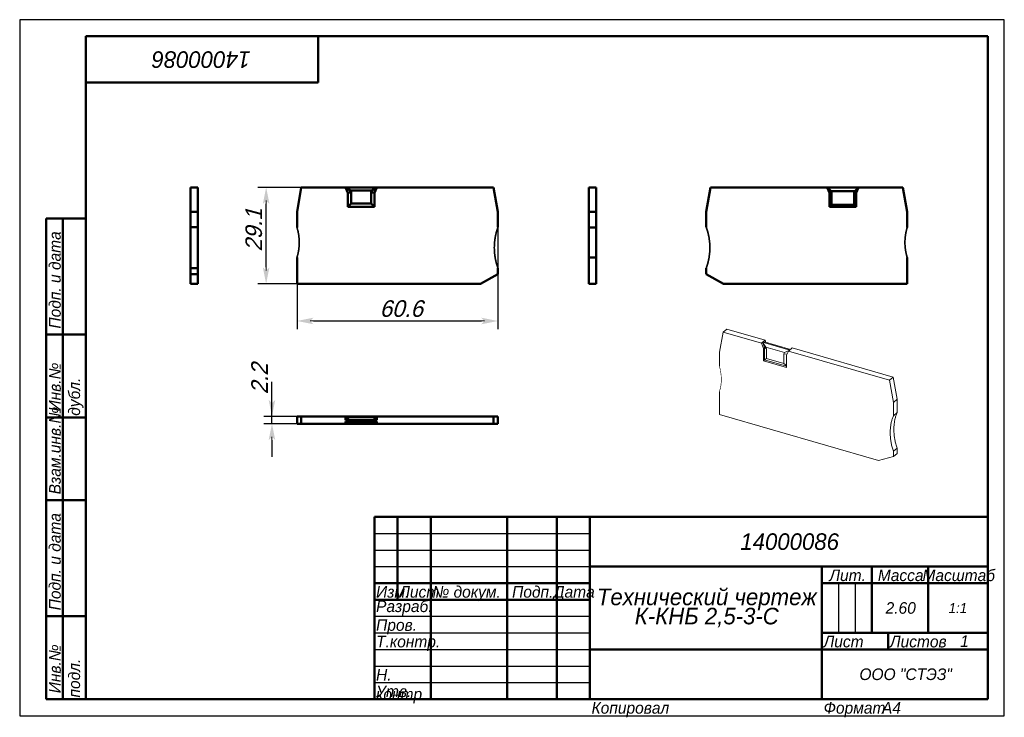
# Model space of a CAD drawing. Header units: millimetres. Extents: x 0 to 297, y 0 to 210.
import ezdxf

# ---------------------------------------------------------------- set-up
doc = ezdxf.new("R2010")
doc.units = ezdxf.units.MM
doc.styles.add('TextStyle_1', font='T-FLEX Type A.TTF', dxfattribs={"oblique": 15, "height": 5})
doc.dimstyles.new('DIM_ST_1', dxfattribs={"dimtxt": 5, "dimasz": 5, "dimexe": 2.5, "dimexo": 0, "dimtad": 1, "dimrnd": 0.01, "dimdsep": 46, "dimtxsty": 'TextStyle_1', "dimblk": 'Arrow_3_C7_Status', "dimcen": 0.09, "dimclrd": 7, "dimclre": 7, "dimclrt": 7, "dimazin": 0, "dimtfac": 1, "dimtdec": 0, "dimtmove": 0, "dimatfit": 0, "dimldrblk": 'NONE', "dimfxl": 1, "dimtvp": 1, "dimtolj": 1, "dimarcsym": 0})
doc.dimstyles.new('DIM_ST_2', dxfattribs={"dimtxt": 5, "dimasz": 5, "dimexe": 2.5, "dimexo": 0, "dimtad": 1, "dimrnd": 0.01, "dimdsep": 46, "dimtxsty": 'TextStyle_1', "dimblk": 'Arrow_3_C7_Status', "dimcen": 0.09, "dimclrd": 7, "dimclre": 7, "dimclrt": 7, "dimazin": 0, "dimtfac": 1, "dimtdec": 0, "dimtmove": 0, "dimatfit": 0, "dimldrblk": 'NONE', "dimfxl": 1, "dimtvp": 1, "dimtolj": 1, "dimarcsym": 0})

# ---------------------------------------------------------------- blocks, each defined once
blk = doc.blocks.new('Arrow_3_C7_Status')
at = {"color": 7, "lineweight": 0, "flags": 128}
blk.add_lwpolyline([(-1, 0), (-0.8, 0)], dxfattribs=at)
at = {"color": 7}
blk.add_solid([(-1, -0.2), (0, 0), (-0.8, 0), (-1, 0.2)], dxfattribs=at)
blk = doc.blocks.new('*D5')
at = {"color": 7, "lineweight": -2}
for p, q in [((144.25, 152.05), (144.25, 116.6)), ((83.65, 130.32), (83.65, 116.6)), ((88.65, 119.1), (139.25, 119.1))]:
    blk.add_line(p, q, dxfattribs=at)
at = {"layer": 'Defpoints', "color": 0}
for p in [(144.25, 152.05), (83.65, 130.32), (144.25, 119.1)]:
    blk.add_point(p, dxfattribs=at)
at = {"color": 7, "lineweight": -2, "xscale": 5, "yscale": 5, "zscale": 5}
for p, rotation in [((83.65, 119.1), 180), ((144.25, 119.1), 360)]:
    blk.add_blockref('Arrow_3_C7_Status', p, dxfattribs=dict(at, rotation=rotation))
blk = doc.blocks.new('_None')
blk = doc.blocks.new('*D6')
at = {"color": 7, "lineweight": -2}
for p, q in [((107.75, 159.42), (71.84, 159.42)), ((74.34, 135.32), (74.34, 154.42)), ((83.65, 130.32), (71.84, 130.32))]:
    blk.add_line(p, q, dxfattribs=at)
at = {"layer": 'Defpoints', "color": 0}
for p in [(74.34, 159.42), (107.75, 159.42), (83.65, 130.32)]:
    blk.add_point(p, dxfattribs=at)
at = {"color": 7, "lineweight": -2, "xscale": 5, "yscale": 5, "zscale": 5}
for p, rotation in [((74.34, 159.42), 90), ((74.34, 130.32), 270)]:
    blk.add_blockref('Arrow_3_C7_Status', p, dxfattribs=dict(at, rotation=rotation))
blk = doc.blocks.new('*D7')
at = {"color": 7, "lineweight": -2}
for p, q in [((76.1, 90.32), (76.1, 100.74)), ((76.1, 95.32), (76.1, 100.32)), ((84.95, 90.32), (73.6, 90.32)), ((76.1, 88.12), (76.1, 90.32)), ((84.95, 88.12), (73.6, 88.12)), ((76.1, 83.12), (76.1, 78.12))]:
    blk.add_line(p, q, dxfattribs=at)
at = {"layer": 'Defpoints', "color": 0}
for p in [(76.1, 90.32), (84.95, 90.32), (84.95, 88.12)]:
    blk.add_point(p, dxfattribs=at)
at = {"color": 7, "lineweight": -2, "xscale": 5, "yscale": 5, "zscale": 5}
for p, rotation in [((76.1, 90.32), 270), ((76.1, 88.12), 90)]:
    blk.add_blockref('Arrow_3_C7_Status', p, dxfattribs=dict(at, rotation=rotation))
blk = doc.blocks.new('_FR1Страница_1')
at = {"color": 7, "lineweight": 25, "flags": 128}
for points in [[(0, 210), (0, 0)], [(297, 210), (0, 210)], [(297, 0), (297, 210)], [(107, 55), (172, 55)], [(107, 50), (172, 50)], [(107, 45), (172, 45)], [(247, 40), (247, 25)], [(252, 40), (252, 25)], [(107, 30), (172, 30)], [(107, 25), (172, 25)], [(107, 20), (172, 20)], [(242, 20), (292, 20)], [(107, 15), (172, 15)], [(107, 10), (172, 10)], [(0, 0), (297, 0)]]:
    blk.add_lwpolyline(points, dxfattribs=at)
at = {"color": 7, "lineweight": 50, "flags": 128}
for points in [[(20, 5), (20, 205)], [(20, 205), (292, 205)], [(90, 191), (90, 205)], [(292, 205), (292, 5)], [(20, 191), (90, 191)], [(8, 5), (8, 150)], [(8, 150), (20, 150)], [(13, 150), (13, 5)], [(8, 115), (20, 115)], [(8, 90), (20, 90)], [(20, 65), (8, 65)], [(107, 5), (107, 60)], [(107, 60), (292, 60)], [(114, 60), (114, 35)], [(124, 60), (124, 5)], [(147, 60), (147, 5)], [(162, 60), (162, 5)], [(172, 60), (172, 5)], [(172, 45), (292, 45)], [(242, 45), (242, 5)], [(257, 45), (257, 25)], [(274, 45), (274, 25)], [(107, 40), (172, 40)], [(242, 40), (292, 40)], [(107, 35), (172, 35)], [(8, 30), (20, 30)], [(242, 25), (292, 25)], [(262, 25), (262, 20)], [(172, 20), (292, 20)], [(20, 5), (8, 5)], [(292, 5), (20, 5)]]:
    blk.add_lwpolyline(points, dxfattribs=at)
at = {"color": 7}
for s, insert, char_height, width, attachment_point, rotation in [('\\pl0.5;{\\fT-FLEX Type A|b0|i1;\\l14000086 \\P}', (55, 198), 5, 72.5, 5, 180), ('\\pl0.5;{\\fT-FLEX Type A|b0|i1;\\l Подп. и дата\\P}', (8.875, 115), 3.5, 36.75, 1, 90), ('\\pl0.5;{\\fT-FLEX Type A|b0|i1;\\l\\P}', (16.5, 132.5), 3.5, 36.75, 5, 90), ('\\pl0.5;{\\fT-FLEX Type A|b0|i1;\\l Инв.№ дубл.\\P}', (8.875, 90), 3.5, 26.75, 1, 90), ('\\pl0.5;{\\fT-FLEX Type A|b0|i1;\\l\\P}', (16.5, 102.5), 3.5, 26.75, 5, 90), ('\\pl0.5;{\\fT-FLEX Type A|b0|i1;\\l Взам.инв.№\\P}', (8.875, 65), 3.5, 26.75, 1, 90), ('\\pl0.5;{\\fT-FLEX Type A|b0|i1;\\l\\P}', (16.5, 77.5), 3.5, 26.75, 5, 90), ('\\pl0.5;{\\fT-FLEX Type A|b0|i1;\\l Подп. и дата\\P}', (8.875, 30), 3.5, 36.75, 1, 90), ('\\pl0.5;{\\fT-FLEX Type A|b0|i1;\\l\\P}', (16.5, 47.5), 3.5, 36.75, 5, 90), ('\\pl0.5;{\\fT-FLEX Type A|b0|i1;\\l Инв.№ подл.\\P}', (8.875, 5), 3.5, 26.75, 1, 90), ('\\pl0.5;{\\fT-FLEX Type A|b0|i1;\\l\\H0.857143x;\\P}', (16.5, 17.5), 3.5, 26.75, 5, 90)]:
    blk.add_mtext(s, dxfattribs=dict(at, insert=insert, char_height=char_height, width=width, attachment_point=attachment_point, rotation=rotation))
for s, insert, char_height, width, attachment_point in [('{\\fT-FLEX Type A|b0|i1;\\l\\P}', (110.5, 59.125), 3.5, 8.75, 2), ('{\\fT-FLEX Type A|b0|i1;\\l\\P}', (114, 59.125), 3.5, 11.75, 1), ('{\\fT-FLEX Type A|b0|i1;\\l \\P}', (124, 59.125), 3.5, 24.75, 1), ('{\\fT-FLEX Type A|b0|i1;\\l\\P}', (162, 59.125), 3.5, 11.75, 1), ('{\\fT-FLEX Type A|b0|i1;\\l\\fT-FLEX Type A|b0|i0;\\P}', (110.5, 54.125), 3.5, 8.75, 2), ('{\\fT-FLEX Type A|b0|i1;\\l\\P}', (114, 54.125), 3.5, 11.75, 1), ('{\\fT-FLEX Type A|b0|i1;\\l \\P}', (124, 54.125), 3.5, 24.75, 1), ('{\\fT-FLEX Type A|b0|i1;\\l\\P}', (162, 54.125), 3.5, 11.75, 1), ('\\pl0.5;{\\fT-FLEX Type A|b0|i1;\\l14000086 \\P}', (232, 52.5), 5, 122.5, 5), ('{\\fT-FLEX Type A|b0|i1;\\l\\P}', (110.5, 49.125), 3.5, 8.75, 2), ('{\\fT-FLEX Type A|b0|i1;\\l\\P}', (114, 49.125), 3.5, 11.75, 1), ('{\\fT-FLEX Type A|b0|i1;\\l \\P}', (124, 49.125), 3.5, 24.75, 1), ('{\\fT-FLEX Type A|b0|i1;\\l\\P}', (162, 49.125), 3.5, 11.75, 1), ('{\\fT-FLEX Type A|b0|i1;\\l \\P}', (110.5, 44.125), 3.5, 8.75, 2), ('{\\fT-FLEX Type A|b0|i1;\\l\\P}', (114, 44.125), 3.5, 11.75, 1), ('{\\fT-FLEX Type A|b0|i1;\\l \\P}', (124, 44.125), 3.5, 24.75, 1), ('{\\fT-FLEX Type A|b0|i1;\\l\\P}', (162, 44.125), 3.5, 11.75, 1), ('\\pl0.5;{\\fT-FLEX Type A|b0|i1;\\lЛит.\\P}', (249.5, 44.125), 3.5, 16.75, 2), ('\\pl0.5;{\\fT-FLEX Type A|b0|i1;\\lМасса\\P}', (265.5, 44.125), 3.5, 18.75, 2), ('\\pl0.5;{\\fT-FLEX Type A|b0|i1;\\lМасштаб\\P}', (283, 44.125), 3.5, 19.75, 2), ('\\pl0.5;{\\fT-FLEX Type A|b0|i1;\\lИзм.\\H0.857143x;\\P}', (107, 39.125), 3.5, 8.75, 1), ('\\pl0.5;{\\fT-FLEX Type A|b0|i1;\\lЛист\\fT-FLEX Type A|b0|i0;\\H0.857143x;\\P}', (114, 39.125), 3.5, 11.75, 1), ('\\pl0.5;{\\fT-FLEX Type A|b0|i1;\\l№ докум.\\P}', (124, 39.125), 3.5, 24.75, 1), ('\\pl0.5;{\\fT-FLEX Type A|b0|i1;\\lПодп.\\P}', (154.5, 39.125), 3.5, 16.75, 2), ('\\pl0.5;{\\fT-FLEX Type A|b0|i1;\\lДата\\fT-FLEX Type A|b0|i0;\\H0.857143x;\\P}', (167, 39.125), 3.5, 11.75, 2), ('\\pl0.5;{\\fT-FLEX Type A|b0|i1;\\lРазраб.\\P}', (107, 32.5), 3.5, 18.75, 4), ('\\pl0.5;{\\fT-FLEX Type A|b0|i1;\\l\\P}', (124, 34.125), 3.5, 24.75, 1), ('\\pl0.5;{\\fT-FLEX Type A|b0|i1;\\l\\H0.857143x;\\P}', (162, 34.125), 3.5, 11.75, 1), ('\\pl0.5;{\\fT-FLEX Type A|b0|i1;\\l2.60\\P}', (265.5, 32.5), 3.5, 18.75, 5), ('{\\fT-FLEX Type A|b0|i1;\\l1:1\\P}', (283, 32.5), 3, 19.5, 5), ('\\pl0.5;{\\fT-FLEX Type A|b0|i1;\\l\\P}', (244.5, 32.5), 3.5, 6.75, 5), ('\\pl0.5;{\\fT-FLEX Type A|b0|i1;\\l\\P}', (249.5, 32.5), 3.5, 6.75, 5), ('\\pl0.5;{\\fT-FLEX Type A|b0|i1;\\l\\P}', (254.5, 32.5), 3.5, 6.75, 5), ('\\pl0.5;{\\fT-FLEX Type A|b0|i1;\\l\\H0.857143x;\\P}', (283, 32.5), 3.5, 19.75, 5), ('\\pl0.5;{\\fT-FLEX Type A|b0|i1;\\lПров.\\P}', (107, 29.125), 3.5, 18.75, 1), ('\\pl0.5;{\\fT-FLEX Type A|b0|i1;\\l\\P}', (124, 29.125), 3.5, 24.75, 1), ('\\pl0.5;{\\fT-FLEX Type A|b0|i1;\\l\\P}', (162, 29.125), 3.5, 11.75, 1), ('\\pl0.5;{\\fT-FLEX Type A|b0|i1;\\lТ.контр.\\P}', (107, 24.125), 3.5, 18.75, 1), ('\\pl0.5;{\\fT-FLEX Type A|b0|i1;\\l\\P}', (124, 24.125), 3.5, 24.75, 1), ('\\pl0.5;{\\fT-FLEX Type A|b0|i1;\\l\\H0.857143x;\\P}', (162, 24.125), 3.5, 11.75, 1), ('\\pl0.5;{\\fT-FLEX Type A|b0|i1;\\lЛист\\P}', (242, 24.125), 3.5, 11.75, 1), ('\\pl0.5;{\\fT-FLEX Type A|b0|i1;\\l\\H0.857143x;\\P}', (257, 24.125), 3.5, 11.75, 2), ('\\pl0.5;{\\fT-FLEX Type A|b0|i1;\\lЛистов\\P}', (262, 24.125), 3.5, 17.75, 1), ('{\\fT-FLEX Type A|b0|i1;\\l1\\P}', (285, 22.5), 3.5, 15.75, 5), ('\\pl0.5;{\\fT-FLEX Type A|b0|i1;\\l\\H0.857143x;\\P}', (285, 24.125), 3.5, 15.75, 2), ('{\\fT-FLEX Type A|b0|i1;\\l\\P}', (257, 22.5), 3.5, 11.75, 5), ('\\pl0.5;{\\fT-FLEX Type A|b0|i1;\\l\\P}', (107, 19.125), 3.5, 18.75, 1), ('\\pl0.5;{\\fT-FLEX Type A|b0|i1;\\l\\P}', (124, 19.125), 3.5, 24.75, 1), ('\\pl0.5;{\\fT-FLEX Type A|b0|i1;\\l\\P}', (162, 19.125), 3.5, 11.75, 1), ('{\\fT-FLEX Type A|b0|i1;\\l}', (207, 20), 3, 71.5, 5), ('\\pl0.5;{\\fT-FLEX Type A|b0|i1;\\lН. контр.\\P}', (107, 14.125), 3.5, 18.75, 1), ('\\pl0.5;{\\fT-FLEX Type A|b0|i1;\\l\\P}', (124, 14.125), 3.5, 24.75, 1), ('\\pl0.5;{\\fT-FLEX Type A|b0|i1;\\l\\H0.857143x;\\P}', (162, 14.125), 3.5, 11.75, 1), ('\\pl0.6;{\\fT-FLEX Type A|b0|i1;\\l \\P}', (207, 12.5), 3.5, 71.75, 5), ('\\pl0.5;{\\fT-FLEX Type A|b0|i1;\\lООО "СТЭЗ"\\P}', (267, 12.5), 3.5, 51.75, 5), ('\\pl0.5;{\\fT-FLEX Type A|b0|i1;\\lУтв.\\P}', (107, 9.125), 3.5, 18.75, 1), ('\\pl0.5;{\\fT-FLEX Type A|b0|i1;\\l\\P}', (124, 9.125), 3.5, 24.75, 1), ('\\pl0.5;{\\fT-FLEX Type A|b0|i1;\\l\\H0.857143x;\\P}', (162, 9.125), 3.5, 11.75, 1), ('\\pl0.5;{\\fT-FLEX Type A|b0|i1;\\lКопировал\\P}', (172, 4.125), 3.5, 23.566, 1), ('\\pl0.5;{\\fT-FLEX Type A|b0|i1;\\l\\P}', (193.816, 4.125), 3.5, 40.967, 1), ('\\pl0.5;{\\fT-FLEX Type A|b0|i1;\\lФормат\\P}', (242, 4.125), 3.5, 18.675, 1), ('\\pl0.5;{\\fT-FLEX Type A|b0|i1;\\l\\P}', (258.925, 4.125), 3.5, 9.825, 1), ('{\\fT-FLEX Type A|b0|i1;\\lA4\\P}', (262.962, 4.125), 3.5, 9.825, 2)]:
    blk.add_mtext(s, dxfattribs=dict(at, insert=insert, char_height=char_height, width=width, attachment_point=attachment_point))
at = {"color": 7, "insert": (207, 32.5), "char_height": 5, "width": 72.5, "attachment_point": 5, "line_spacing_factor": 0.692771}
blk.add_mtext('\\pl0.5;{\\fT-FLEX Type A|b0|i1;\\lТехнический чертеж\\PК-КНБ 2,5-3-С\\P}', dxfattribs=at)
blk = doc.blocks.new('Страница_1')
at = {"color": 7, "lineweight": 50, "flags": 128}
for points in [[(51.515, 159.42), (51.515, 152.047)], [(53.715, 159.42), (51.515, 159.42)], [(53.715, 159.42), (53.715, 152.047)], [(83.65, 152.05), (84.95, 159.42)], [(84.95, 159.42), (98.303, 159.42)], [(98.303, 159.42), (107.747, 159.42)], [(99.802, 158.42), (98.303, 159.42)], [(98.303, 159.42), (99, 157.743)], [(99, 157.743), (100, 157.943)], [(99, 157.743), (99, 153.52)], [(99.802, 158.42), (106.249, 158.42)], [(99.802, 158.42), (100, 157.943)], [(100, 154.52), (100, 157.943)], [(106.249, 158.42), (106.05, 157.943)], [(107.05, 157.743), (106.05, 157.943)], [(106.05, 154.52), (106.05, 157.943)], [(106.249, 158.42), (107.747, 159.42)], [(107.05, 157.743), (107.747, 159.42)], [(107.05, 153.52), (107.05, 157.743)], [(107.747, 159.42), (142.95, 159.42)], [(142.95, 159.42), (144.25, 152.047)], [(171.638, 152.05), (171.638, 159.42)], [(173.838, 159.42), (171.638, 159.42)], [(173.838, 152.05), (173.838, 159.42)], [(208.4, 159.42), (207.1, 152.047)], [(243.603, 159.42), (208.4, 159.42)], [(243.603, 159.42), (253.047, 159.42)], [(243.603, 159.42), (244.752, 158.22)], [(243.603, 159.42), (244.3, 157.743)], [(244.3, 157.743), (244.9, 157.863)], [(244.3, 157.743), (244.3, 153.52)], [(244.752, 158.22), (251.899, 158.22)], [(244.752, 158.22), (244.9, 157.863)], [(244.9, 154.12), (244.9, 157.863)], [(251.899, 158.22), (251.75, 157.863)], [(252.35, 157.743), (251.75, 157.863)], [(251.75, 154.12), (251.75, 157.863)], [(253.047, 159.42), (251.899, 158.22)], [(252.35, 157.743), (253.047, 159.42)], [(252.35, 153.52), (252.35, 157.743)], [(266.4, 159.42), (253.047, 159.42)], [(267.7, 152.05), (266.4, 159.42)], [(99, 153.52), (100, 154.52)], [(100, 154.52), (106.05, 154.52)], [(107.05, 153.52), (106.05, 154.52)], [(51.515, 152.047), (51.515, 147.4)], [(51.515, 152.047), (53.715, 152.047)], [(53.715, 152.047), (53.715, 147.4)], [(83.65, 147.313), (83.65, 152.05)], [(99, 153.52), (107.05, 153.52)], [(144.25, 152.047), (144.25, 147.4)], [(171.638, 152.05), (173.838, 152.05)], [(171.638, 147.313), (171.638, 152.05)], [(173.838, 147.313), (173.838, 152.05)], [(207.1, 152.047), (207.1, 147.4)], [(244.3, 153.52), (244.9, 154.12)], [(244.3, 153.52), (252.35, 153.52)], [(244.9, 154.12), (251.75, 154.12)], [(252.35, 153.52), (251.75, 154.12)], [(267.7, 147.313), (267.7, 152.05)], [(51.515, 147.4), (53.715, 147.4)], [(51.515, 147.4), (51.515, 135.04)], [(53.715, 147.4), (53.715, 135.04)], [(171.638, 142.795), (171.638, 147.313)], [(173.838, 147.313), (171.638, 147.313)], [(173.838, 142.795), (173.838, 147.313)], [(51.515, 143.019), (51.515, 143.019)], [(171.638, 138.276), (171.638, 142.795)], [(173.838, 144.31), (173.838, 144.493)], [(173.838, 143.906), (173.838, 143.962)], [(173.838, 138.276), (173.838, 142.795)], [(83.65, 130.32), (83.65, 138.276)], [(171.638, 138.276), (173.838, 138.276)], [(171.638, 130.32), (171.638, 138.276)], [(173.838, 130.32), (173.838, 138.276)], [(267.7, 130.32), (267.7, 138.276)], [(53.715, 135.04), (51.515, 135.04)], [(51.515, 135.04), (51.515, 133.214)], [(53.715, 135.04), (53.715, 133.214)], [(144.25, 135.04), (144.25, 133.214)], [(207.1, 135.04), (207.1, 133.214)], [(53.715, 133.214), (51.515, 133.214)], [(51.515, 133.214), (51.515, 130.32)], [(53.715, 133.214), (53.715, 130.32)], [(144.25, 133.214), (139.03, 130.32)], [(207.1, 133.214), (212.321, 130.32)], [(51.515, 130.32), (53.715, 130.32)], [(139.03, 130.32), (83.65, 130.32)], [(171.638, 130.32), (173.838, 130.32)], [(212.321, 130.32), (267.7, 130.32)], [(83.65, 90.32), (83.65, 88.12)], [(83.65, 90.32), (84.95, 90.32)], [(84.95, 90.32), (98.303, 90.32)], [(84.95, 88.12), (84.95, 90.32)], [(98.303, 89.22), (98.303, 90.32)], [(99, 90.32), (98.303, 90.32)], [(98.303, 89.22), (99.452, 90.12)], [(107.747, 89.22), (98.303, 89.22)], [(107.05, 90.32), (99, 90.32)], [(99, 90.32), (99, 89.766)], [(106.599, 90.12), (99.452, 90.12)], [(107.747, 89.22), (106.599, 90.12)], [(107.05, 90.32), (107.05, 89.766)], [(107.747, 90.32), (107.05, 90.32)], [(107.747, 89.22), (107.747, 90.32)], [(107.747, 90.32), (142.95, 90.32)], [(142.95, 90.32), (142.95, 88.12)], [(142.95, 90.32), (144.25, 90.32)], [(144.25, 88.12), (144.25, 90.32)], [(83.65, 88.12), (84.95, 88.12)], [(84.95, 88.12), (98.303, 88.12)], [(98.303, 88.82), (98.303, 88.12)], [(99.802, 88.22), (98.303, 88.82)], [(98.303, 88.82), (107.747, 88.82)], [(98.303, 88.12), (99, 88.12)], [(99, 88.12), (99, 88.541)], [(99, 88.12), (107.05, 88.12)], [(99.802, 88.22), (106.249, 88.22)], [(106.249, 88.22), (107.747, 88.82)], [(107.05, 88.12), (107.05, 88.541)], [(107.05, 88.12), (107.747, 88.12)], [(107.747, 88.82), (107.747, 88.12)], [(107.747, 88.12), (142.95, 88.12)], [(142.95, 88.12), (144.25, 88.12)]]:
    blk.add_lwpolyline(points, dxfattribs=at)
at = {"color": 7, "linetype": 'Continuous', "lineweight": 50, "const_width": 0.5}
for points in [[(84.332, 142.795, 0.0749612), (83.65, 147.313, 0.0749612)], [(144.25, 147.4, 0.1764751), (144.25, 135.04, 0.1764751)], [(207.1, 135.04, 0.1764751), (207.1, 147.4, 0.1764751)], [(267.7, 147.313, 0.0749612), (267.019, 142.795, 0.0749612)], [(83.65, 138.276, 0.0749612), (84.332, 142.795, 0.0749612)], [(267.019, 142.795, 0.0749612), (267.7, 138.276, 0.0749612)]]:
    blk.add_lwpolyline(points, format="xyb", dxfattribs=at)
at = {"color": 7, "lineweight": 18, "flags": 128}
for points in [[(212.18, 115.725), (213.28, 116.678)], [(213.28, 116.678), (224.844, 113.339)], [(211.054, 109.667), (212.18, 115.725)], [(212.18, 115.725), (223.744, 112.387)], [(224.294, 112.863), (224.844, 113.339)], [(232.473, 110.502), (224.294, 112.863)], [(225.108, 112.628), (224.844, 113.339)], [(224.094, 112.69), (223.744, 112.387)], [(223.744, 112.387), (224.348, 110.76)], [(224.094, 112.69), (232.273, 110.329)], [(225.092, 111.189), (224.094, 112.69)], [(224.138, 112.57), (224.094, 112.69)], [(224.138, 112.57), (224.698, 111.063)], [(224.348, 110.76), (224.698, 111.063)], [(224.348, 110.76), (224.348, 107.103)], [(224.698, 111.063), (224.698, 107.406)], [(224.698, 111.063), (225.264, 110.727)], [(225.092, 111.189), (230.675, 109.578)], [(225.092, 111.189), (225.264, 110.727)], [(225.264, 107.762), (225.264, 110.727)], [(230.675, 109.578), (232.273, 110.329)], [(231.319, 108.748), (231.923, 110.026)], [(232.273, 110.329), (231.923, 110.026)], [(231.923, 110.026), (262.41, 101.225)], [(232.473, 110.502), (233.023, 110.978)], [(233.023, 110.978), (263.51, 102.178)], [(211.054, 105.565), (211.054, 109.667)], [(224.348, 107.103), (224.698, 107.406)], [(224.348, 107.103), (231.319, 105.09)], [(224.698, 107.406), (225.264, 107.762)], [(224.698, 107.406), (231.319, 105.495)], [(225.264, 107.762), (230.503, 106.25)], [(230.675, 109.578), (230.503, 109.214)], [(231.475, 109.078), (230.503, 109.214)], [(230.503, 106.25), (230.503, 109.214)], [(231.319, 105.09), (231.319, 108.748)], [(231.319, 105.65), (230.503, 106.25)], [(263.51, 102.178), (262.41, 101.225)], [(262.41, 101.225), (263.535, 94.515)], [(263.51, 102.178), (264.635, 95.468)], [(211.054, 90.849), (211.054, 97.739)], [(263.535, 94.515), (264.635, 95.468)], [(264.635, 95.468), (264.635, 91.443)], [(263.535, 94.515), (263.535, 90.491)], [(259.014, 77.004), (211.054, 90.849)], [(263.535, 90.491), (263.44, 90.249), (263.35, 90.004), (263.264, 89.756), (263.184, 89.506), (263.109, 89.252), (263.038, 88.996), (262.977, 88.751), (262.919, 88.505), (262.867, 88.256), (262.819, 88.005), (262.775, 87.752), (262.732, 87.467), (262.695, 87.18), (262.663, 86.89), (262.637, 86.598), (262.617, 86.305), (262.602, 86.009), (262.594, 85.711), (262.591, 85.411), (262.593, 85.125), (262.601, 84.837), (262.614, 84.548), (262.633, 84.258), (262.656, 83.967), (262.685, 83.675), (262.716, 83.398), (262.753, 83.121), (262.794, 82.843), (262.839, 82.565), (262.889, 82.286), (262.95, 81.974), (263.017, 81.662), (263.09, 81.349), (263.168, 81.036), (263.251, 80.724), (263.341, 80.411), (263.435, 80.099), (263.535, 79.786)], [(263.535, 90.491), (264.635, 91.443)], [(264.635, 91.443), (264.54, 91.202), (264.45, 90.957), (264.364, 90.709), (264.284, 90.458), (264.209, 90.205), (264.138, 89.948), (264.077, 89.704), (264.019, 89.458), (263.967, 89.209), (263.919, 88.958), (263.875, 88.705), (263.832, 88.42), (263.795, 88.133), (263.763, 87.843), (263.737, 87.551), (263.717, 87.257), (263.702, 86.961), (263.694, 86.663), (263.691, 86.364), (263.693, 86.078), (263.701, 85.79), (263.714, 85.501), (263.733, 85.211), (263.756, 84.919), (263.785, 84.627), (263.816, 84.351), (263.853, 84.073), (263.894, 83.796), (263.939, 83.517), (263.989, 83.238), (264.05, 82.926), (264.117, 82.614), (264.19, 82.302), (264.268, 81.989), (264.351, 81.676), (264.441, 81.364), (264.535, 81.051), (264.635, 80.739)], [(264.635, 80.739), (263.535, 79.786)], [(264.635, 80.739), (264.635, 79.157)], [(263.535, 78.205), (259.014, 77.004)], [(263.535, 79.786), (263.535, 78.205)], [(264.635, 79.157), (263.535, 78.205)]]:
    blk.add_lwpolyline(points, dxfattribs=at)
at = {"color": 7, "linetype": 'Continuous', "lineweight": 18, "const_width": 0.18}
for points in [[(211.644, 101.482, 0.0689551), (211.054, 105.565, 0.0689551)], [(211.054, 97.739, 0.081762), (211.644, 101.482, 0.081762)]]:
    blk.add_lwpolyline(points, format="xyb", dxfattribs=at)
blk.add_blockref('_FR1Страница_1', (0, 0))
at = {"color": 7, "style": 'TextStyle_1', "oblique": 15}
for s, p in [('29.1', (73.09, 140.047)), ('2.2', (74.85, 96.99))]:
    blk.add_text(s, height=5, rotation=90, dxfattribs=at).set_placement(p)
blk.add_text('60.6', height=5, dxfattribs=at).set_placement((108.593, 120.35))
for base, p1, p2, picture, middle in [((74.34, 159.42), (83.65, 130.32), (107.747, 159.42), '*D6', (74.34, 144.87)), ((76.1, 90.32), (84.95, 88.12), (84.95, 90.32), '*D7', (76.1, 100.74))]:
    dim = blk.add_linear_dim(base=base, p1=p1, p2=p2, angle=90, text=' ', dimstyle='DIM_ST_2')
    dim.commit()
    dim.dimension.update_dxf_attribs({"geometry": picture, "text_midpoint": middle, "dimtype": 160})
dim = blk.add_linear_dim(base=(144.25, 119.1), p1=(83.65, 130.32), p2=(144.25, 152.047), text=' ', dimstyle='DIM_ST_1')
dim.commit()
dim.dimension.update_dxf_attribs({"geometry": '*D5', "text_midpoint": (113.95, 119.1), "dimtype": 160})

msp = doc.modelspace()

# ---------------------------------------------------------------- block references
msp.add_blockref('Страница_1', (0, 0))

doc.saveas('drawing.dxf')
